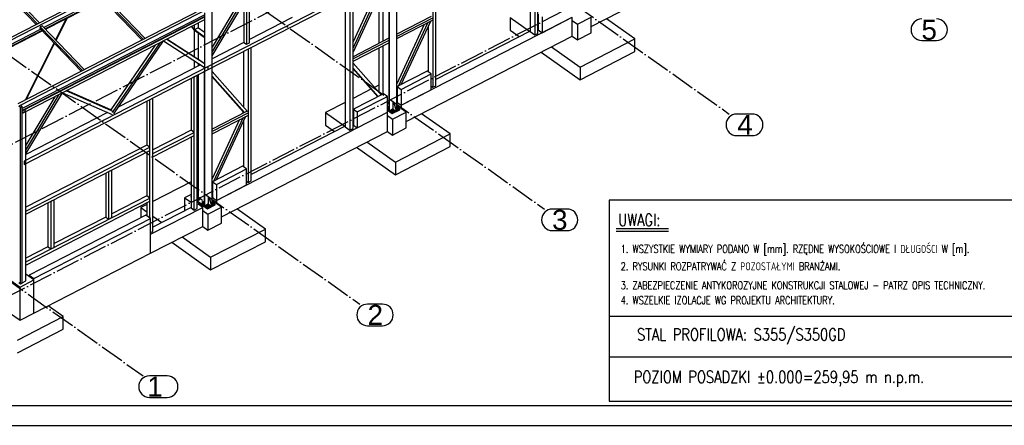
# Paper-space layout '_' of a CAD drawing. Header units: millimetres. Extents: x -85 to 507, y -65 to 286.
# Tile 6 of 16: x 130 to 377, y -11 to 91. Entities that reach past the tile are written whole.
import ezdxf

# ---------------------------------------------------------------- set-up
doc = ezdxf.new("R2010")
doc.units = ezdxf.units.MM
doc.linetypes.add('ACAD_ISO04W100', pattern=[30, 24, -3, 0, -3])
doc.layers.get('0').update_dxf_attribs({"linetype": 'CONTINUOUS'})
for name, color, linetype in [('0-AS', 7, 'CONTINUOUS'), ('FRAME', 5, 'CONTINUOUS'), ('K-OPIS', 4, 'CONTINUOUS'), ('PK_pomocnicze', 4, 'CONTINUOUS'), ('ST_opis', 2, 'CONTINUOUS')]:
    doc.layers.add(name, color=color, linetype=linetype)
doc.styles.add('Arial', font='arial.ttf')
doc.styles.add('DIM', font='romans.shx', dxfattribs={"width": 0.8})
doc.styles.add('ROMANS', font='romans')

# ---------------------------------------------------------------- blocks, each defined once
blk = doc.blocks.new('*U82')
at = {"layer": 'FRAME'}
for p, q in [((-1144.3645, -1.4888), (-624.3645, -1.4888)), ((-1169.3645, -6.4888), (-619.3645, -6.4888))]:
    blk.add_line(p, q, dxfattribs=at)

psp = doc.layouts.new('_')

# ---------------------------------------------------------------- linework, layer by layer
at = {"layer": '0-AS', "color": 145, "linetype": 'Continuous', "ltscale": 0.25}
for p, q in [((397.33, 225.75), (117.94, 81.84)), ((397.76, 225.31), (118.36, 81.4)), ((408.6, 214.03), (129.21, 70.13)), ((409.03, 213.59), (129.64, 69.68)), ((259.59, 87.82), (259.59, 121.26)), ((257.66, 120.27), (257.66, 88.25)), ((258.83, 120.87), (258.83, 87.42)), ((233.32, 107.73), (233.32, 74.29)), ((234.08, 74.68), (234.08, 108.13)), ((123.28, 101.55), (134.19, 90.21)), ((134.64, 90.45), (123.74, 101.78)), ((223.3, 103.37), (176.99, 79.51)), ((176.99, 78.72), (223.3, 102.57)), ((213.28, 83.05), (222.01, 101.91)), ((221.28, 101.53), (213.28, 84.23)), ((123.18, 101.16), (133.87, 90.05)), ((220.38, 101.07), (213.28, 85.72)), ((150.24, 96.7), (135.79, 89.26)), ((150.52, 96.4), (136.07, 88.96)), ((150.54, 96.39), (136.08, 88.95)), ((136.16, 88.87), (150.61, 96.32)), ((149.99, 96.96), (160.37, 86.17)), ((150.09, 97.35), (160.69, 86.34)), ((161.14, 86.57), (150.55, 97.58)), ((177.94, 82.16), (186.65, 96.72)), ((177.94, 83.11), (185.83, 96.29)), ((186.57, 96.79), (186.57, 85.08)), ((187.33, 85.48), (187.33, 97.18)), ((211.35, 96.42), (211.35, 64.4)), ((212.52, 97.02), (212.52, 63.57)), ((213.28, 63.96), (213.28, 97.41)), ((184.76, 95.74), (177.94, 84.34)), ((185.92, 95.49), (185.92, 85.55)), ((175.96, 92.43), (130.37, 68.95)), ((175.96, 91.98), (130.37, 68.5)), ((175.96, 91.96), (130.37, 68.48)), ((130.37, 68.37), (175.96, 91.85)), ((141.47, 91.61), (138.73, 86.2)), ((138.85, 86.08), (141.71, 91.73)), ((198.01, 91.77), (187.33, 86.27)), ((232.89, 92.06), (224.25, 87.61)), ((233.35, 91.74), (224.25, 87.05)), ((131.28, 68.2), (175.96, 91.21)), ((134.87, 89.5), (134.77, 89.11)), ((134.77, 89.11), (145.14, 78.33)), ((135.32, 89.74), (134.87, 89.5)), ((134.87, 89.5), (145.46, 78.5)), ((145.92, 78.73), (135.32, 89.74)), ((224.25, 86.5), (233.35, 91.18)), ((231.12, 90.03), (224.25, 75.19)), ((224.67, 74.61), (232.03, 90.5)), ((225.39, 74.98), (232.75, 90.87)), ((232.16, 89.6), (232.16, 78.17)), ((135.01, 88.86), (118.03, 80.11)), ((118.39, 79.72), (135.38, 88.47)), ((135.3, 88.56), (118.41, 79.86)), ((135.31, 88.55), (118.42, 79.85)), ((175.66, 80.54), (166.62, 86.4)), ((222.27, 86.59), (213.28, 81.96)), ((257.66, 88.25), (258.83, 87.42)), ((258.83, 87.42), (259.59, 87.82)), ((138.33, 85.41), (131.07, 71.08)), ((131.31, 71.21), (138.45, 85.29)), ((163.64, 84.86), (152.58, 68.6)), ((164.82, 85.47), (152.89, 67.93)), ((153.3, 67.67), (165.73, 85.94)), ((165.77, 85.96), (175.95, 79.36)), ((166.59, 86.38), (175.96, 80.31)), ((185.92, 85.55), (177.94, 81.43)), ((185.92, 85.55), (186.57, 85.08)), ((186.57, 85.08), (187.33, 85.48)), ((187.77, 50.83), (187.77, 84.27)), ((222.27, 86.03), (213.28, 81.4)), ((213.28, 80.84), (222.27, 85.48)), ((185.84, 83.28), (185.84, 69.36)), ((187.01, 83.88), (187.01, 50.43)), ((211.35, 81.56), (211.31, 81.47)), ((211.31, 81.47), (211.35, 81.45)), ((176.99, 79.51), (130.83, 55.74)), ((175.05, 79.95), (154.42, 69.32)), ((176.99, 78.72), (176.99, 79.51)), ((176.99, 78.72), (176.99, 79.51)), ((211.35, 81.18), (211.31, 81.13)), ((211.31, 81.13), (211.35, 81.09)), ((211.35, 81.1), (211.31, 81.13)), ((220.31, 72.36), (213.28, 80.31)), ((213.28, 79.12), (219.59, 71.99)), ((130.83, 54.94), (176.99, 78.72)), ((173.47, 76.91), (174.23, 77.3)), ((173.47, 43.46), (173.47, 76.91)), ((174.23, 43.85), (174.23, 77.3)), ((186.84, 68.23), (177.94, 78.29)), ((186.05, 67.93), (177.94, 77.11)), ((177.94, 76.89), (185.7, 68.11)), ((213.28, 78.91), (219.46, 71.92)), ((172.69, 76.51), (172.69, 63.52)), ((232.89, 74.6), (233.32, 74.29)), ((233.32, 74.29), (234.08, 74.68)), ((131.29, 57.57), (140.42, 72.9)), ((131.29, 58.52), (139.6, 72.48)), ((138.54, 71.93), (131.29, 59.76)), ((140.47, 72.93), (152.89, 67.46)), ((153.3, 68.15), (141.37, 73.39)), ((152.58, 68.6), (141.52, 73.47)), ((224.25, 73.7), (224.36, 73.95)), ((224.25, 72.52), (224.36, 72.76)), ((129.91, 69.25), (129.53, 69.53)), ((130.37, 69.49), (129.91, 69.25)), ((129.91, 25.01), (129.91, 69.25)), ((130.33, 69.52), (129.92, 69.3)), ((130.37, 69.49), (130.33, 69.52)), ((130.37, 25.24), (130.37, 69.49)), ((161.58, 70.78), (161.58, 59.79)), ((162.36, 41.53), (162.36, 71.18)), ((163.12, 38.13), (163.12, 71.57)), ((222.27, 70.14), (221.91, 70.55)), ((221.91, 69.36), (222.01, 69.25)), ((131.29, 68.2), (130.37, 67.72)), ((130.37, 25.24), (130.37, 67.72)), ((131.29, 68.2), (131.23, 68.25)), ((131.29, 25.71), (131.29, 68.2)), ((151.77, 67.96), (131.29, 57.4)), ((186.58, 68.21), (177.94, 63.76)), ((187.04, 67.89), (177.94, 63.2)), ((177.94, 62.64), (187.04, 67.33)), ((179.08, 51.12), (186.43, 67.02)), ((185.7, 68.11), (185.48, 67.64)), ((184.81, 66.18), (177.94, 51.34)), ((178.36, 50.75), (185.71, 66.65)), ((185.84, 65.74), (185.84, 54.31)), ((211.35, 64.4), (212.52, 63.57)), ((172.69, 63.52), (163.12, 58.59)), ((163.12, 57.64), (173.47, 62.97)), ((163.12, 56.84), (173.47, 62.17)), ((173.47, 62.97), (172.69, 63.52)), ((172.69, 61.77), (172.69, 44.01)), ((173.47, 62.17), (173.47, 62.97)), ((212.52, 63.57), (213.28, 63.96)), ((161.58, 59.79), (131.29, 44.19)), ((162.36, 59.24), (161.58, 59.79)), ((131.29, 43.23), (162.36, 59.24)), ((131.29, 42.44), (162.36, 58.44)), ((161.58, 58.04), (161.58, 47.05)), ((162.36, 58.44), (162.36, 59.24)), ((163.12, 56.84), (163.12, 57.64)), ((130.83, 55.74), (130.83, 54.94)), ((151.28, 52.73), (151.28, 41.74)), ((152.82, 53.52), (152.05, 53.13)), ((152.05, 53.13), (152.05, 53.13)), ((152.05, 41.19), (152.05, 53.13)), ((152.82, 53.52), (152.81, 53.52)), ((152.82, 41.58), (152.82, 53.52)), ((177.94, 49.85), (178.05, 50.09)), ((186.57, 50.74), (187.01, 50.43)), ((187.01, 50.43), (187.77, 50.83)), ((161.58, 47.05), (152.82, 42.53)), ((162.36, 46.49), (161.58, 47.05)), ((177.94, 48.66), (178.05, 48.91)), ((131.29, 30.49), (162.36, 46.49)), ((131.29, 29.69), (162.36, 45.7)), ((136.81, 45.28), (136.81, 34.29)), ((138.35, 46.07), (137.59, 45.68)), ((137.59, 45.68), (137.59, 45.68)), ((137.59, 33.74), (137.59, 45.68)), ((138.35, 46.07), (138.35, 46.07)), ((138.35, 34.13), (138.35, 46.07)), ((161.58, 45.3), (161.58, 42.08)), ((162.36, 45.7), (162.36, 46.49)), ((175.4, 45.86), (175.78, 45.59)), ((172.69, 44.01), (173.47, 43.46)), ((173.47, 43.46), (174.23, 43.85)), ((151.28, 41.74), (138.35, 35.08)), ((151.28, 41.74), (152.05, 41.19)), ((152.05, 41.19), (152.82, 41.58)), ((162.53, 37.82), (163.12, 38.13)), ((136.81, 34.29), (131.29, 31.44)), ((136.81, 34.29), (137.59, 33.74)), ((137.59, 33.74), (138.35, 34.13)), ((129.53, 25.28), (129.91, 25.01)), ((129.91, 25.01), (130.37, 25.24)), ((130.37, 25.24), (131.29, 25.71))]:
    psp.add_line(p, q, dxfattribs=at)
at = {"layer": '0-AS', "color": 1, "linetype": 'ACAD_ISO04W100', "ltscale": 0.25}
for p, q in [((61.06, 25.68), (424.67, 212.97)), ((91.85, 3.81), (455.46, 191.09)), ((138.53, 187.67), (307.61, 67.58)), ((92.22, 163.81), (261.3, 43.73)), ((45.91, 139.96), (214.99, 19.88)), ((7.9, 110.39), (160.68, 1.89))]:
    psp.add_line(p, q, dxfattribs=at)
at = {"layer": '0-AS', "color": 30, "linetype": 'Continuous', "ltscale": 0.25}
for p, q in [((222.35, 116.87), (222.35, 68.4)), ((224.25, 69.38), (224.25, 117.85)), ((222.27, 102.04), (222.27, 68.45)), ((220.75, 99.2), (220.75, 85.81)), ((219.75, 97.04), (219.75, 85.29)), ((219.83, 85.33), (219.83, 97.21)), ((177.94, 45.52), (177.94, 93.99)), ((176.04, 93.01), (176.04, 44.54)), ((172.78, 89.57), (173.41, 88.71)), ((173.44, 88.77), (172.84, 89.6)), ((173.44, 89.91), (173.44, 81.97)), ((173.52, 81.92), (173.52, 89.95)), ((174.29, 89.11), (173.53, 88.71)), ((174.57, 89.09), (174.29, 89.11)), ((174.44, 90.42), (174.44, 89.1)), ((175.96, 88.11), (174.57, 89.09)), ((173.41, 88.71), (173.44, 88.76)), ((173.41, 88.71), (173.44, 88.73)), ((173.44, 88.77), (173.44, 88.77)), ((173.44, 88.76), (173.44, 88.77)), ((175.96, 86.99), (173.53, 88.71)), ((173.53, 88.71), (173.53, 88.62)), ((173.53, 88.62), (175.96, 86.89)), ((174.44, 87.97), (174.44, 81.33)), ((219.75, 84.18), (219.75, 72.99)), ((219.83, 72.9), (219.83, 84.22)), ((220.75, 84.7), (220.75, 72.59)), ((173.44, 80.99), (173.44, 79.12)), ((173.52, 79.16), (173.52, 80.94)), ((174.44, 80.34), (174.44, 79.63)), ((174.44, 77.41), (174.44, 46.8)), ((175.96, 78.19), (175.96, 44.6)), ((221.95, 69.22), (221.91, 69.2)), ((222.02, 69.26), (221.95, 69.22)), ((223.34, 70.5), (223.26, 70.46)), ((223.26, 70.46), (223.52, 70.28)), ((223.26, 70.46), (223.26, 68.95)), ((223.6, 70.31), (223.34, 70.5)), ((223.52, 70.28), (223.6, 70.31)), ((223.52, 70.28), (224.04, 68.71)), ((224.12, 68.75), (223.6, 70.31)), ((223.96, 69.23), (224.25, 69.38)), ((224.07, 69.12), (224, 69.09)), ((224.14, 69.16), (224.07, 69.12)), ((224.26, 69.37), (224.25, 69.38)), ((225.03, 68.82), (224.45, 69.24)), ((224.79, 68.94), (224.45, 69.18)), ((131.24, 68.32), (130.37, 67.87)), ((130.37, 67.81), (131.23, 68.25)), ((131.24, 68.32), (130.92, 68.65)), ((131.23, 68.25), (131.24, 68.32)), ((221.91, 68.93), (222.14, 68.76)), ((221.91, 68.85), (222.14, 68.69)), ((221.91, 68.71), (223.13, 67.84)), ((221.91, 68.55), (223.13, 67.68)), ((222.14, 68.76), (222.27, 68.83)), ((222.14, 68.69), (222.14, 68.76)), ((222.14, 68.69), (222.27, 68.75)), ((222.27, 68.45), (222.35, 68.4)), ((222.35, 68.4), (223.29, 68.88)), ((222.92, 68.53), (222.66, 68.4)), ((222.66, 68.4), (223.11, 68.07)), ((222.66, 68.4), (222.66, 68.32)), ((222.66, 68.32), (223.11, 67.99)), ((223, 68.57), (222.92, 68.53)), ((223.11, 68.07), (223.64, 68.35)), ((223.11, 67.99), (223.64, 68.27)), ((223.11, 67.99), (223.11, 68.07)), ((223.13, 67.68), (225.03, 68.66)), ((223.13, 67.84), (224.04, 68.31)), ((223.13, 67.68), (223.13, 67.84)), ((223.26, 68.95), (223.33, 68.82)), ((223.64, 68.35), (223.31, 68.59)), ((223.33, 68.82), (224.04, 68.31)), ((223.64, 68.27), (223.64, 68.35)), ((224.04, 68.71), (224.12, 68.75)), ((224.04, 68.71), (224.04, 68.31)), ((224.04, 68.31), (224.12, 68.35)), ((224.04, 68.31), (224.12, 68.35)), ((224.11, 68.76), (224.25, 68.66)), ((224.12, 68.35), (225.03, 68.82)), ((224.12, 68.35), (224.12, 68.75)), ((224.12, 68.68), (224.25, 68.58)), ((224.25, 68.66), (224.79, 68.94)), ((224.25, 68.58), (224.79, 68.86)), ((224.25, 68.58), (224.25, 68.66)), ((224.79, 68.86), (224.79, 68.94)), ((225.03, 68.66), (225.03, 68.82)), ((172.69, 46.95), (172.66, 46.94)), ((172.66, 46.94), (172.69, 46.92)), ((172.66, 46.94), (172.66, 46.78)), ((172.66, 46.78), (172.69, 46.76)), ((174.23, 46.69), (174.44, 46.8)), ((174.23, 46.04), (174.34, 45.97)), ((174.23, 45.96), (174.34, 45.89)), ((174.23, 45.82), (176.81, 43.99)), ((174.23, 45.66), (176.81, 43.83)), ((174.34, 45.97), (174.87, 46.24)), ((174.34, 45.89), (174.87, 46.16)), ((174.34, 45.89), (174.34, 45.97)), ((174.44, 46.8), (175.49, 46.06)), ((174.87, 46.24), (174.53, 46.48)), ((174.87, 46.16), (174.87, 46.24)), ((175.64, 45.37), (175.37, 45.23)), ((175.37, 45.23), (175.83, 44.91)), ((175.37, 45.23), (175.37, 45.15)), ((175.37, 45.15), (175.83, 44.83)), ((175.71, 45.41), (175.64, 45.37)), ((175.83, 44.91), (175.96, 44.98)), ((175.83, 44.83), (175.83, 44.91)), ((175.83, 44.83), (175.96, 44.9)), ((175.96, 44.6), (176.04, 44.54)), ((176.04, 44.54), (176.98, 45.03)), ((176.61, 44.68), (176.35, 44.54)), ((176.35, 44.54), (176.8, 44.22)), ((176.35, 44.54), (176.35, 44.46)), ((176.35, 44.46), (176.8, 44.14)), ((176.68, 44.72), (176.61, 44.68)), ((176.8, 44.22), (177.33, 44.49)), ((176.81, 43.83), (178.72, 44.81)), ((176.81, 43.99), (177.73, 44.46)), ((177.03, 46.64), (176.95, 46.61)), ((176.95, 46.61), (177.21, 46.42)), ((176.95, 46.61), (176.95, 45.09)), ((176.95, 45.09), (177.01, 44.97)), ((177.33, 44.49), (176.99, 44.73)), ((177.01, 44.97), (177.73, 44.46)), ((177.29, 46.46), (177.03, 46.64)), ((177.21, 46.42), (177.29, 46.46)), ((177.21, 46.42), (177.73, 44.86)), ((177.8, 44.9), (177.29, 46.46)), ((177.33, 44.41), (177.33, 44.49)), ((177.65, 45.37), (177.94, 45.52)), ((177.83, 45.3), (177.69, 45.24)), ((177.73, 44.86), (177.8, 44.9)), ((177.73, 44.86), (177.73, 44.46)), ((177.73, 44.46), (177.8, 44.5)), ((177.73, 44.46), (177.8, 44.5)), ((177.8, 44.5), (178.72, 44.97)), ((177.8, 44.91), (177.94, 44.81)), ((177.8, 44.5), (177.8, 44.9)), ((177.8, 44.83), (177.94, 44.73)), ((177.95, 45.51), (177.94, 45.52)), ((177.94, 44.81), (178.47, 45.08)), ((177.94, 44.73), (178.47, 45)), ((177.94, 44.73), (177.94, 44.81)), ((178.72, 44.97), (178.14, 45.38)), ((178.47, 45.08), (178.14, 45.32)), ((178.47, 45), (178.47, 45.08)), ((178.72, 44.81), (178.72, 44.97)), ((176.8, 44.14), (177.33, 44.41)), ((176.8, 44.14), (176.8, 44.22)), ((176.81, 43.83), (176.81, 43.99))]:
    psp.add_line(p, q, dxfattribs=at)
at = {"layer": '0-AS', "color": 3, "linetype": 'Continuous', "ltscale": 0.25}
for p, q in [((272.95, 89.52), (314.53, 110.94)), ((225.34, 69.78), (268.22, 91.87)), ((252.71, 91.81), (257.56, 88.36)), ((252.71, 91.81), (252.71, 88.62)), ((259.7, 92.65), (259.7, 88.67)), ((260.67, 91.96), (260.67, 87.98)), ((260.67, 87.98), (268.22, 91.87)), ((268.22, 87.09), (268.22, 91.87)), ((269.52, 90.15), (272.95, 91.91)), ((272.95, 87.93), (272.95, 91.91)), ((283.92, 86.43), (276.79, 91.5)), ((259.7, 89.46), (259.59, 89.41)), ((268.22, 91.07), (269.52, 90.15)), ((269.52, 90.15), (269.52, 86.17)), ((226.63, 65.67), (268.22, 87.09)), ((257.66, 88.41), (234.08, 76.27)), ((252.71, 88.62), (254.96, 87.02)), ((259.7, 88.67), (260.67, 87.98)), ((268.22, 87.09), (269.52, 86.17)), ((269.52, 86.17), (272.95, 87.93)), ((270.22, 79.38), (283.92, 86.43)), ((283.92, 83.25), (283.92, 86.43)), ((263.08, 84.44), (270.22, 79.38)), ((260.48, 83.1), (270.22, 76.19)), ((270.22, 76.19), (283.92, 83.25)), ((270.22, 79.38), (270.22, 76.19)), ((231.91, 78.34), (224.36, 74.45)), ((225.34, 73.76), (232.89, 77.65)), ((232.89, 77.65), (231.91, 78.34)), ((232.89, 73.67), (232.89, 77.65)), ((219.75, 74.83), (218.63, 74.26)), ((224.36, 74.45), (225.34, 73.76)), ((224.36, 74.45), (224.36, 70.47)), ((217.78, 73.82), (213.28, 71.5)), ((220.94, 72.68), (213.39, 68.8)), ((214.36, 68.11), (221.91, 71.99)), ((221.91, 71.99), (220.94, 72.68)), ((221.91, 68.01), (221.91, 71.99)), ((224.36, 71.99), (224.25, 72.07)), ((225.34, 73.76), (225.34, 69.78)), ((225.34, 69.78), (232.89, 73.67)), ((211.35, 70.5), (206.4, 67.95)), ((224.36, 71.26), (224.25, 71.2)), ((224.25, 70.55), (225.34, 69.78)), ((226.63, 68.06), (224.25, 69.75)), ((224.36, 70.47), (225.34, 69.78)), ((225.34, 69.78), (225.34, 68.98)), ((179.03, 45.92), (221.91, 68.01)), ((206.4, 67.95), (211.25, 64.51)), ((206.4, 67.95), (206.4, 64.77)), ((213.39, 68.8), (214.36, 68.11)), ((213.39, 68.8), (213.39, 64.82)), ((214.36, 68.11), (214.36, 64.12)), ((221.91, 63.23), (221.91, 68.01)), ((221.91, 67.22), (223.21, 66.3)), ((223.21, 66.3), (226.63, 68.06)), ((226.63, 64.08), (226.63, 68.06)), ((237.61, 62.58), (230.48, 67.65)), ((211.35, 64.56), (187.77, 52.41)), ((206.4, 64.77), (208.65, 63.17)), ((213.39, 65.61), (213.28, 65.55)), ((213.39, 64.82), (214.36, 64.12)), ((223.21, 66.3), (223.21, 62.31)), ((180.32, 41.81), (221.91, 63.23)), ((221.91, 63.23), (223.21, 62.31)), ((223.21, 62.31), (226.63, 64.08)), ((223.9, 55.52), (237.61, 62.58)), ((237.61, 59.4), (237.61, 62.58)), ((214.17, 59.25), (223.9, 52.34)), ((216.77, 60.59), (223.9, 55.52)), ((223.9, 52.34), (237.61, 59.4)), ((185.6, 54.48), (178.05, 50.6)), ((186.57, 53.79), (185.6, 54.48)), ((223.9, 55.52), (223.9, 52.34)), ((179.03, 49.9), (186.57, 53.79)), ((186.57, 49.81), (186.57, 53.79)), ((172.69, 50.59), (163.12, 45.66)), ((178.05, 50.6), (179.03, 49.9)), ((178.05, 50.6), (178.05, 46.61)), ((179.03, 49.9), (179.03, 45.92)), ((179.03, 45.92), (186.57, 49.81)), ((172.69, 47.43), (171.06, 46.59)), ((178.05, 48.13), (177.94, 48.21)), ((178.05, 47.41), (177.94, 47.35)), ((161.58, 44.87), (160.09, 44.1)), ((171.06, 46.59), (172.69, 45.43)), ((171.06, 46.59), (171.06, 43.25)), ((174.43, 44.99), (174.23, 44.88)), ((175.6, 44.16), (174.43, 44.99)), ((177.94, 46.69), (179.03, 45.92)), ((180.32, 44.21), (177.94, 45.9)), ((178.05, 46.61), (179.03, 45.92)), ((179.03, 45.92), (179.03, 45.13)), ((161.36, 42.24), (132.12, 27.17)), ((160.09, 44.1), (161.58, 43.04)), ((160.09, 44.1), (160.09, 41.58)), ((162.53, 41.41), (161.36, 42.24)), ((162.53, 37.43), (175.6, 44.16)), ((172.69, 44.09), (163.12, 39.16)), ((175.6, 39.38), (175.6, 44.16)), ((175.6, 43.36), (176.9, 42.44)), ((176.9, 42.44), (180.32, 44.21)), ((176.9, 42.44), (176.9, 38.46)), ((180.32, 40.22), (180.32, 44.21)), ((191.3, 38.73), (184.16, 43.79)), ((133.28, 26.34), (162.53, 41.41)), ((162.53, 32.65), (162.53, 41.41)), ((163.12, 41.95), (165.39, 40.33)), ((176.9, 38.46), (180.32, 40.22)), ((162.53, 32.65), (175.6, 39.38)), ((162.53, 32.65), (162.53, 37.43)), ((175.6, 39.38), (176.9, 38.46)), ((177.59, 31.67), (191.3, 38.73)), ((191.3, 35.54), (191.3, 38.73)), ((167.86, 35.39), (177.59, 28.48)), ((170.46, 36.73), (177.59, 31.67)), ((177.59, 28.48), (191.3, 35.54)), ((133.28, 17.58), (162.53, 32.65)), ((177.59, 31.67), (177.59, 28.48)), ((133.28, 25.95), (131.29, 27.37)), ((132.12, 27.17), (133.28, 26.34)), ((132.12, 27.17), (132.12, 26.78)), ((126.94, 26.25), (129.86, 24.18)), ((129.86, 24.18), (133.28, 25.95)), ((133.28, 17.58), (133.28, 26.34)), ((133.28, 17.58), (133.28, 25.95)), ((129.86, 15.82), (129.86, 24.18)), ((126.94, 17.89), (129.86, 15.82)), ((129.86, 15.82), (133.28, 17.58)), ((140.62, 16.76), (136.86, 19.43)), ((129.2, 10.88), (140.62, 16.76)), ((140.62, 13.57), (140.62, 16.76)), ((129.2, 7.69), (140.62, 13.57))]:
    psp.add_line(p, q, dxfattribs=at)
at = {"layer": '0-AS', "color": 2, "linetype": 'Continuous', "ltscale": 0.25}
for p, q in [((355.87, 86.04), (359.58, 86.04)), ((313.34, 67.58), (309.49, 67.58)), ((309.49, 62.18), (313.34, 62.18)), ((266.94, 43.73), (263.27, 43.73)), ((263.27, 38.33), (266.94, 38.33)), ((220.65, 19.88), (216.93, 19.88)), ((216.93, 14.48), (220.65, 14.48)), ((166.7, 1.89), (162.25, 1.89)), ((162.25, -3.51), (166.7, -3.51))]:
    psp.add_line(p, q, dxfattribs=at)
at = {"layer": '0-AS', "color": 7, "linetype": 'Continuous', "ltscale": 0.25}
for p, q in [((222.02, 69.14), (222, 69.12)), ((222, 69.12), (222, 69.07)), ((222.15, 69.47), (222.02, 69.41)), ((222.02, 69.41), (222.05, 69.31)), ((222.02, 69.41), (222.02, 69.26)), ((222.02, 69.26), (222.05, 69.17)), ((222.02, 69.26), (222.02, 69.12)), ((222.02, 69.26), (222.05, 69.17)), ((222.02, 69.12), (222.05, 69.02)), ((222.05, 69.31), (222.21, 69.28)), ((222.05, 69.17), (222.05, 69.31)), ((222.05, 69.17), (222.21, 69.13)), ((222.05, 69.02), (222.05, 69.17)), ((222.05, 69.17), (222.21, 69.13)), ((222.08, 69.39), (222.11, 69.42)), ((222.08, 69.36), (222.08, 69.39)), ((222.08, 69.36), (222.08, 69.39)), ((222.1, 69.33), (222.08, 69.36)), ((222.14, 69.32), (222.1, 69.33)), ((222.11, 69.42), (222.16, 69.43)), ((222.11, 69.42), (222.11, 69.33)), ((222.2, 69.31), (222.14, 69.32)), ((222.27, 69.45), (222.15, 69.47)), ((222.16, 69.43), (222.21, 69.43)), ((222.16, 69.43), (222.16, 69.32)), ((222.24, 69.33), (222.2, 69.31)), ((222.21, 69.43), (222.25, 69.41)), ((222.21, 69.43), (222.21, 69.32)), ((222.21, 69.28), (222.27, 69.31)), ((222.21, 69.13), (222.21, 69.28)), ((222.21, 69.13), (222.27, 69.16)), ((222.21, 69.13), (222.27, 69.16)), ((222.21, 68.99), (222.21, 69.13)), ((222.27, 69.35), (222.24, 69.33)), ((222.25, 69.41), (222.27, 69.39)), ((222.25, 69.41), (222.25, 69.34)), ((222.27, 69.16), (222.27, 69.16)), ((224.26, 69.37), (224.14, 69.3)), ((224.14, 69.3), (224.17, 69.21)), ((224.14, 69.3), (224.14, 69.16)), ((224.14, 69.16), (224.17, 69.06)), ((224.14, 69.16), (224.17, 69.06)), ((224.14, 69.16), (224.14, 69.02)), ((224.17, 69.21), (224.32, 69.17)), ((224.17, 69.06), (224.17, 69.21)), ((224.19, 69.26), (224.2, 69.29)), ((224.22, 69.23), (224.19, 69.26)), ((224.2, 69.29), (224.23, 69.32)), ((224.2, 69.25), (224.2, 69.29)), ((224.26, 69.21), (224.22, 69.23)), ((224.23, 69.32), (224.27, 69.33)), ((224.23, 69.32), (224.23, 69.23)), ((224.42, 69.34), (224.26, 69.37)), ((224.31, 69.21), (224.26, 69.21)), ((224.27, 69.33), (224.33, 69.33)), ((224.27, 69.33), (224.27, 69.21)), ((224.36, 69.23), (224.31, 69.21)), ((224.32, 69.17), (224.45, 69.24)), ((224.32, 69.03), (224.32, 69.17)), ((224.33, 69.33), (224.37, 69.31)), ((224.33, 69.33), (224.33, 69.22)), ((224.39, 69.25), (224.36, 69.23)), ((224.37, 69.31), (224.39, 69.28)), ((224.37, 69.31), (224.37, 69.24)), ((224.39, 69.28), (224.39, 69.25)), ((224.45, 69.24), (224.42, 69.34)), ((224.45, 69.09), (224.45, 69.24)), ((222.04, 69.01), (222, 69.07)), ((222, 69.07), (222, 69.04)), ((222, 69.04), (222.04, 68.99)), ((222.04, 69.01), (222.12, 68.98)), ((222.04, 68.99), (222.04, 69.01)), ((222.04, 68.99), (222.12, 68.96)), ((222.05, 69.02), (222.21, 68.99)), ((222.12, 68.98), (222.21, 68.98)), ((222.12, 68.96), (222.12, 68.98)), ((222.12, 68.96), (222.21, 68.95)), ((222.21, 68.99), (222.27, 69.02)), ((222.27, 68.99), (222.21, 68.98)), ((222.21, 68.98), (222.21, 68.95)), ((222.21, 68.95), (222.27, 68.97)), ((222.27, 69.02), (222.27, 69.02)), ((222.98, 68.43), (222.97, 68.38)), ((223.01, 68.32), (222.97, 68.38)), ((222.97, 68.38), (222.97, 68.35)), ((222.97, 68.35), (223.01, 68.3)), ((223, 68.45), (222.98, 68.43)), ((223.12, 68.78), (223, 68.72)), ((223, 68.72), (223.02, 68.62)), ((223, 68.72), (223, 68.57)), ((223, 68.57), (223.02, 68.48)), ((223, 68.57), (223.02, 68.48)), ((223, 68.57), (223, 68.43)), ((223, 68.43), (223.02, 68.33)), ((223.01, 68.32), (223.09, 68.29)), ((223.01, 68.3), (223.01, 68.32)), ((223.01, 68.3), (223.09, 68.27)), ((223.02, 68.62), (223.18, 68.58)), ((223.02, 68.48), (223.02, 68.62)), ((223.02, 68.48), (223.18, 68.44)), ((223.02, 68.48), (223.18, 68.44)), ((223.02, 68.33), (223.02, 68.48)), ((223.02, 68.33), (223.18, 68.3)), ((223.05, 68.67), (223.06, 68.7)), ((223.07, 68.64), (223.05, 68.67)), ((223.06, 68.7), (223.09, 68.73)), ((223.06, 68.67), (223.06, 68.7)), ((223.12, 68.63), (223.07, 68.64)), ((223.09, 68.73), (223.13, 68.74)), ((223.09, 68.73), (223.09, 68.64)), ((223.09, 68.29), (223.18, 68.29)), ((223.09, 68.27), (223.09, 68.29)), ((223.09, 68.27), (223.18, 68.26)), ((223.28, 68.75), (223.12, 68.78)), ((223.17, 68.62), (223.12, 68.63)), ((223.13, 68.74), (223.18, 68.74)), ((223.13, 68.74), (223.13, 68.63)), ((223.22, 68.64), (223.17, 68.62)), ((223.18, 68.74), (223.23, 68.72)), ((223.18, 68.74), (223.18, 68.63)), ((223.18, 68.58), (223.31, 68.65)), ((223.18, 68.44), (223.18, 68.58)), ((223.18, 68.44), (223.31, 68.51)), ((223.18, 68.44), (223.24, 68.47)), ((223.18, 68.3), (223.18, 68.44)), ((223.18, 68.3), (223.24, 68.33)), ((223.27, 68.31), (223.18, 68.29)), ((223.18, 68.26), (223.27, 68.29)), ((223.18, 68.29), (223.18, 68.26)), ((223.24, 68.66), (223.22, 68.64)), ((223.23, 68.72), (223.25, 68.69)), ((223.23, 68.72), (223.23, 68.65)), ((223.25, 68.69), (223.24, 68.66)), ((223.24, 68.47), (223.31, 68.51)), ((223.24, 68.33), (223.31, 68.36)), ((223.27, 68.31), (223.32, 68.36)), ((223.27, 68.29), (223.32, 68.33)), ((223.27, 68.29), (223.27, 68.31)), ((223.31, 68.65), (223.28, 68.75)), ((223.31, 68.51), (223.31, 68.65)), ((223.31, 68.36), (223.31, 68.51)), ((223.33, 68.42), (223.31, 68.45)), ((223.32, 68.36), (223.33, 68.42)), ((223.32, 68.33), (223.33, 68.39)), ((223.32, 68.33), (223.32, 68.36)), ((223.33, 68.39), (223.33, 68.42)), ((224.12, 69.02), (224.11, 68.96)), ((224.15, 68.91), (224.11, 68.96)), ((224.11, 68.96), (224.11, 68.94)), ((224.11, 68.94), (224.15, 68.89)), ((224.14, 69.04), (224.12, 69.02)), ((224.14, 69.02), (224.17, 68.92)), ((224.15, 68.91), (224.23, 68.88)), ((224.15, 68.89), (224.15, 68.91)), ((224.15, 68.89), (224.23, 68.86)), ((224.17, 69.06), (224.32, 69.03)), ((224.17, 69.06), (224.32, 69.03)), ((224.17, 68.92), (224.17, 69.06)), ((224.17, 68.92), (224.32, 68.89)), ((224.23, 68.88), (224.33, 68.87)), ((224.23, 68.86), (224.23, 68.88)), ((224.23, 68.86), (224.33, 68.85)), ((224.32, 69.03), (224.45, 69.09)), ((224.32, 69.03), (224.38, 69.06)), ((224.32, 68.89), (224.32, 69.03)), ((224.32, 68.89), (224.38, 68.92)), ((224.41, 68.9), (224.33, 68.87)), ((224.33, 68.85), (224.41, 68.88)), ((224.33, 68.87), (224.33, 68.85)), ((224.38, 69.06), (224.45, 69.09)), ((224.38, 68.92), (224.45, 68.95)), ((224.41, 68.9), (224.47, 68.95)), ((224.41, 68.88), (224.47, 68.92)), ((224.41, 68.88), (224.41, 68.9)), ((224.45, 68.95), (224.45, 69.09)), ((224.47, 69), (224.45, 69.04)), ((224.47, 68.95), (224.47, 69)), ((224.47, 68.98), (224.47, 69)), ((224.47, 68.92), (224.47, 68.98)), ((224.47, 68.92), (224.47, 68.95)), ((174.34, 46.68), (174.23, 46.62)), ((174.23, 46.57), (174.25, 46.51)), ((174.23, 46.43), (174.25, 46.37)), ((174.23, 46.43), (174.25, 46.37)), ((174.23, 46.28), (174.25, 46.23)), ((174.23, 46.22), (174.23, 46.22)), ((174.31, 46.19), (174.23, 46.22)), ((174.23, 46.22), (174.23, 46.2)), ((174.23, 46.2), (174.23, 46.2)), ((174.23, 46.2), (174.31, 46.16)), ((174.25, 46.51), (174.4, 46.48)), ((174.25, 46.51), (174.25, 46.37)), ((174.25, 46.37), (174.4, 46.34)), ((174.25, 46.37), (174.25, 46.23)), ((174.25, 46.37), (174.4, 46.34)), ((174.25, 46.23), (174.4, 46.19)), ((174.28, 46.6), (174.31, 46.62)), ((174.28, 46.57), (174.28, 46.6)), ((174.28, 46.6), (174.28, 46.56)), ((174.3, 46.54), (174.28, 46.57)), ((174.34, 46.52), (174.3, 46.54)), ((174.31, 46.62), (174.36, 46.64)), ((174.31, 46.62), (174.31, 46.53)), ((174.41, 46.18), (174.31, 46.19)), ((174.31, 46.19), (174.31, 46.16)), ((174.31, 46.16), (174.41, 46.16)), ((174.5, 46.64), (174.34, 46.68)), ((174.39, 46.52), (174.34, 46.52)), ((174.36, 46.64), (174.41, 46.64)), ((174.36, 46.52), (174.36, 46.64)), ((174.44, 46.53), (174.39, 46.52)), ((174.53, 46.55), (174.4, 46.48)), ((174.4, 46.48), (174.4, 46.34)), ((174.4, 46.34), (174.53, 46.4)), ((174.4, 46.34), (174.53, 46.4)), ((174.4, 46.34), (174.4, 46.19)), ((174.4, 46.19), (174.53, 46.26)), ((174.41, 46.64), (174.45, 46.62)), ((174.41, 46.52), (174.41, 46.64)), ((174.41, 46.18), (174.49, 46.21)), ((174.41, 46.16), (174.49, 46.18)), ((174.41, 46.16), (174.41, 46.18)), ((174.47, 46.56), (174.44, 46.53)), ((174.45, 46.62), (174.47, 46.59)), ((174.45, 46.54), (174.45, 46.62)), ((174.47, 46.59), (174.47, 46.56)), ((174.55, 46.25), (174.49, 46.21)), ((174.49, 46.18), (174.55, 46.23)), ((174.49, 46.21), (174.49, 46.18)), ((174.53, 46.55), (174.5, 46.64)), ((174.53, 46.4), (174.53, 46.55)), ((174.53, 46.26), (174.53, 46.4)), ((174.56, 46.31), (174.53, 46.35)), ((174.56, 46.31), (174.55, 46.25)), ((174.55, 46.23), (174.56, 46.29)), ((174.55, 46.25), (174.55, 46.23)), ((174.56, 46.29), (174.56, 46.31)), ((175.69, 45.27), (175.68, 45.21)), ((175.73, 45.16), (175.68, 45.21)), ((175.68, 45.21), (175.68, 45.19)), ((175.68, 45.19), (175.73, 45.14)), ((175.71, 45.29), (175.69, 45.27)), ((175.84, 45.62), (175.71, 45.55)), ((175.71, 45.55), (175.74, 45.45)), ((175.71, 45.55), (175.71, 45.41)), ((175.71, 45.41), (175.74, 45.31)), ((175.71, 45.41), (175.74, 45.31)), ((175.71, 45.41), (175.71, 45.27)), ((175.71, 45.27), (175.74, 45.17)), ((175.73, 45.16), (175.8, 45.13)), ((175.73, 45.14), (175.73, 45.16)), ((175.73, 45.14), (175.8, 45.1)), ((175.74, 45.45), (175.9, 45.42)), ((175.74, 45.31), (175.74, 45.45)), ((175.74, 45.31), (175.9, 45.28)), ((175.74, 45.31), (175.9, 45.28)), ((175.74, 45.17), (175.74, 45.31)), ((175.74, 45.17), (175.9, 45.13)), ((175.77, 45.54), (175.8, 45.57)), ((175.77, 45.51), (175.77, 45.54)), ((175.77, 45.5), (175.77, 45.54)), ((175.79, 45.48), (175.77, 45.51)), ((175.83, 45.46), (175.79, 45.48)), ((175.8, 45.57), (175.85, 45.58)), ((175.8, 45.57), (175.8, 45.48)), ((175.8, 45.13), (175.9, 45.12)), ((175.8, 45.1), (175.8, 45.13)), ((175.8, 45.1), (175.9, 45.1)), ((175.88, 45.46), (175.83, 45.46)), ((175.96, 45.59), (175.84, 45.62)), ((175.85, 45.58), (175.9, 45.58)), ((175.85, 45.58), (175.85, 45.46)), ((175.93, 45.47), (175.88, 45.46)), ((175.9, 45.58), (175.94, 45.56)), ((175.9, 45.58), (175.9, 45.46)), ((175.9, 45.42), (175.96, 45.45)), ((175.9, 45.28), (175.9, 45.42)), ((175.9, 45.28), (175.96, 45.31)), ((175.9, 45.28), (175.96, 45.31)), ((175.9, 45.13), (175.9, 45.28)), ((175.9, 45.13), (175.96, 45.17)), ((175.96, 45.14), (175.9, 45.12)), ((175.9, 45.1), (175.96, 45.12)), ((175.9, 45.12), (175.9, 45.1)), ((175.96, 45.5), (175.93, 45.47)), ((175.94, 45.56), (175.96, 45.54)), ((175.94, 45.56), (175.94, 45.48)), ((175.96, 45.31), (175.96, 45.31)), ((175.96, 45.17), (175.96, 45.17)), ((176.68, 44.6), (176.66, 44.58)), ((176.66, 44.58), (176.66, 44.52)), ((176.7, 44.47), (176.66, 44.52)), ((176.66, 44.52), (176.66, 44.5)), ((176.66, 44.5), (176.7, 44.45)), ((176.81, 44.93), (176.68, 44.86)), ((176.68, 44.86), (176.71, 44.76)), ((176.68, 44.86), (176.68, 44.72)), ((176.68, 44.72), (176.71, 44.62)), ((176.68, 44.72), (176.68, 44.58)), ((176.68, 44.72), (176.71, 44.62)), ((176.68, 44.58), (176.71, 44.48)), ((176.7, 44.47), (176.78, 44.44)), ((176.7, 44.45), (176.7, 44.47)), ((176.7, 44.45), (176.78, 44.41)), ((176.71, 44.76), (176.87, 44.73)), ((176.71, 44.62), (176.71, 44.76)), ((176.71, 44.62), (176.87, 44.59)), ((176.71, 44.48), (176.71, 44.62)), ((176.71, 44.62), (176.87, 44.59)), ((176.71, 44.48), (176.87, 44.44)), ((176.74, 44.85), (176.77, 44.87)), ((176.74, 44.82), (176.74, 44.85)), ((176.74, 44.81), (176.74, 44.85)), ((176.76, 44.79), (176.74, 44.82)), ((176.8, 44.77), (176.76, 44.79)), ((176.77, 44.87), (176.82, 44.89)), ((176.77, 44.87), (176.77, 44.78)), ((176.78, 44.44), (176.87, 44.43)), ((176.78, 44.41), (176.78, 44.44)), ((176.86, 44.77), (176.8, 44.77)), ((176.96, 44.89), (176.81, 44.93)), ((176.82, 44.89), (176.87, 44.89)), ((176.82, 44.89), (176.82, 44.77)), ((176.9, 44.78), (176.86, 44.77)), ((176.87, 44.89), (176.91, 44.87)), ((176.87, 44.89), (176.87, 44.77)), ((176.87, 44.73), (176.99, 44.8)), ((176.87, 44.59), (176.87, 44.73)), ((176.87, 44.59), (176.99, 44.65)), ((176.87, 44.59), (176.93, 44.62)), ((176.87, 44.44), (176.87, 44.59)), ((176.87, 44.44), (176.93, 44.48)), ((176.96, 44.46), (176.87, 44.43)), ((176.87, 44.41), (176.96, 44.43)), ((176.87, 44.43), (176.87, 44.41)), ((176.93, 44.81), (176.9, 44.78)), ((176.91, 44.87), (176.94, 44.84)), ((176.91, 44.87), (176.91, 44.79)), ((176.94, 44.84), (176.93, 44.81)), ((176.93, 44.62), (176.99, 44.65)), ((176.93, 44.48), (176.99, 44.51)), ((176.99, 44.8), (176.96, 44.89)), ((176.96, 44.46), (177.01, 44.5)), ((176.96, 44.43), (177.01, 44.48)), ((176.96, 44.43), (176.96, 44.46)), ((176.99, 44.65), (176.99, 44.8)), ((176.99, 44.51), (176.99, 44.65)), ((177.02, 44.56), (176.99, 44.6)), ((177.01, 44.5), (177.02, 44.56)), ((177.01, 44.48), (177.02, 44.54)), ((177.01, 44.48), (177.01, 44.5)), ((177.02, 44.54), (177.02, 44.56)), ((177.81, 45.17), (177.8, 45.11)), ((177.84, 45.06), (177.8, 45.11)), ((177.8, 45.11), (177.8, 45.09)), ((177.8, 45.09), (177.84, 45.03)), ((177.83, 45.18), (177.81, 45.17)), ((177.95, 45.52), (177.83, 45.45)), ((177.83, 45.45), (177.86, 45.35)), ((177.83, 45.45), (177.83, 45.31)), ((177.83, 45.31), (177.86, 45.21)), ((177.83, 45.31), (177.83, 45.16)), ((177.83, 45.31), (177.86, 45.21)), ((177.83, 45.16), (177.86, 45.07)), ((177.84, 45.06), (177.92, 45.02)), ((177.84, 45.03), (177.84, 45.06)), ((177.84, 45.03), (177.92, 45)), ((177.86, 45.35), (178.01, 45.32)), ((177.86, 45.21), (177.86, 45.35)), ((177.86, 45.21), (178.01, 45.18)), ((177.86, 45.07), (177.86, 45.21)), ((177.86, 45.21), (178.01, 45.18)), ((177.86, 45.07), (178.01, 45.03)), ((177.88, 45.41), (177.89, 45.44)), ((177.9, 45.38), (177.88, 45.41)), ((177.89, 45.44), (177.92, 45.46)), ((177.89, 45.4), (177.89, 45.44)), ((177.95, 45.36), (177.9, 45.38)), ((177.92, 45.46), (177.96, 45.48)), ((177.92, 45.46), (177.92, 45.37)), ((177.92, 45.02), (178.01, 45.02)), ((177.92, 45), (177.92, 45.02)), ((177.92, 45), (178.01, 45)), ((178.11, 45.48), (177.95, 45.52)), ((178, 45.36), (177.95, 45.36)), ((177.96, 45.48), (178.01, 45.47)), ((177.96, 45.48), (177.96, 45.36)), ((178.05, 45.37), (178, 45.36)), ((178.01, 45.47), (178.06, 45.46)), ((178.01, 45.47), (178.01, 45.36)), ((178.01, 45.32), (178.14, 45.38)), ((178.01, 45.18), (178.01, 45.32)), ((178.01, 45.18), (178.14, 45.24)), ((178.01, 45.18), (178.07, 45.21)), ((178.01, 45.03), (178.01, 45.18)), ((178.01, 45.03), (178.07, 45.06)), ((178.1, 45.05), (178.01, 45.02)), ((178.01, 45), (178.1, 45.02)), ((178.01, 45.02), (178.01, 45)), ((178.07, 45.4), (178.05, 45.37)), ((178.06, 45.46), (178.08, 45.43)), ((178.06, 45.46), (178.06, 45.38)), ((178.08, 45.43), (178.07, 45.4)), ((178.07, 45.21), (178.14, 45.24)), ((178.07, 45.06), (178.14, 45.1)), ((178.1, 45.05), (178.15, 45.09)), ((178.1, 45.02), (178.15, 45.07)), ((178.1, 45.02), (178.1, 45.05)), ((178.14, 45.38), (178.11, 45.48)), ((178.14, 45.24), (178.14, 45.38)), ((178.14, 45.1), (178.14, 45.24)), ((178.16, 45.15), (178.14, 45.18)), ((178.15, 45.09), (178.16, 45.15)), ((178.15, 45.07), (178.16, 45.13)), ((178.15, 45.07), (178.15, 45.09)), ((178.16, 45.13), (178.16, 45.15)), ((176.78, 44.41), (176.87, 44.41))]:
    psp.add_line(p, q, dxfattribs=at)
at = {"layer": '0-AS', "color": 2, "linetype": 'Continuous', "ltscale": 0.25}
for centre, start, end in [((355.87, 88.74), 90, 270), ((359.58, 88.74), 270, 90), ((309.49, 64.88), 90, 270), ((313.34, 64.88), 270, 90), ((263.27, 41.03), 90, 270), ((266.94, 41.03), 270, 90), ((216.93, 17.18), 90, 270), ((220.65, 17.18), 270, 90), ((162.25, -0.81), 90, 270), ((166.7, -0.81), 270, 90)]:
    psp.add_arc(centre, 2.7, start, end, dxfattribs=at)
at = {"layer": 'K-OPIS', "ltscale": 2}
for p, q in [((279.21, 38.82), (292.4, 38.82)), ((279.21, 38.17), (292.4, 38.17))]:
    psp.add_line(p, q, dxfattribs=at)
at = {"layer": 'PK_pomocnicze', "color": 4, "ltscale": 5000}
for p, q in [((277.49, 16.85), (389.21, 16.85)), ((277.49, 6.64), (389.21, 6.64))]:
    psp.add_line(p, q, dxfattribs=at)
psp.add_lwpolyline([(277.49, -4.49), (389.21, -4.49), (389.21, 46.01), (277.49, 46.01)], close=True, dxfattribs=at)

# ---------------------------------------------------------------- block references
psp.add_blockref('*U82', (1125.94, -4.04))

# ---------------------------------------------------------------- texts
at = {"layer": '0-AS', "color": 2, "style": 'Arial'}
for s, p in [('5', (355.78, 86.24)), ('4', (309.6, 62.38)), ('3', (263.17, 38.53)), ('2', (216.93, 14.68)), ('1', (161.69, -3.31))]:
    psp.add_text(s, height=5, dxfattribs=at).set_placement(p)
at = {"layer": 'ST_opis', "color": 2, "style": 'ROMANS', "width": 0.8}
for s, p in [('UWAGI:', (279.76, 39.5)), ('STAL PROFILOWA: S355/S350GD ', (284.48, 10.78)), ('POZIOM POSADZKI %%P0.000=259,95 m n.p.m.', (283.65, 0.11))]:
    psp.add_text(s, height=3, dxfattribs=at).set_placement(p)
at = {"layer": 'ST_opis', "color": 3, "style": 'DIM', "width": 0.75}
for s, p in [('1. WSZYSTKIE WYMIARY PODANO W [mm]. RZĘDNE WYSOKOŚCIOWE I DŁUGOŚCI W [m].', (280.39, 32.73)), ('2. RYSUNKI ROZPATRYWAĆ Z POZOSTAŁYMI BRANŻAMI. ', (280.39, 28.37)), ('3. ZABEZPIECZENIE ANTYKOROZYJNE KONSTRUKCJI STALOWEJ - PATRZ OPIS TECHNICZNY.', (280.39, 23.6)), ('4. WSZELKIE IZOLACJE WG PROJEKTU ARCHITEKTURY.', (280.39, 19.85))]:
    psp.add_text(s, height=2, dxfattribs=at).set_placement(p)

doc.saveas('drawing.dxf')
